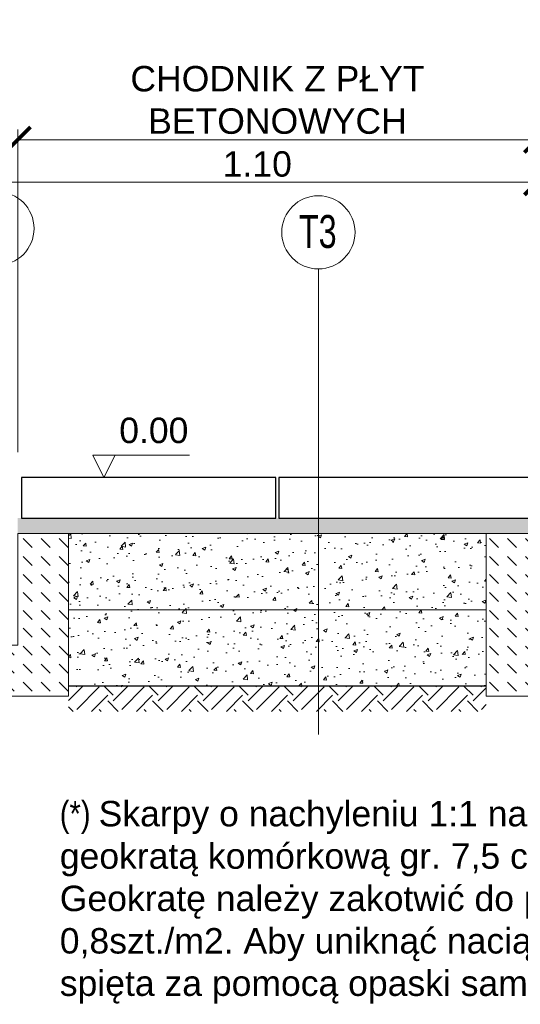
# Model space of a CAD drawing. Header units: feet. Extents: x 210.7 to 255.4, y -209.3 to -191.9.
# Tile 8 of 25: x 224 to 225, y -204.9 to -202.9. Entities that reach past the tile are written whole.
import ezdxf

# ---------------------------------------------------------------- set-up
doc = ezdxf.new("R2010")
doc.units = ezdxf.units.FT
doc.header["$MEASUREMENT"] = 0
doc.header["$PDMODE"] = 34
doc.layers.add('beton obram', color=7, linetype='Continuous')
for name, color, linetype, lineweight in [('Geowłóknina', 160, 'Continuous', 30), ('Mieszanka_niezw_0_315', 44, 'Continuous', 15), ('Opis', 7, 'Continuous', 15), ('Opis (wydruk czarny)', 7, 'Continuous', 15), ('opisy', 7, 'Continuous', 20), ('Podsypka cementowo-piaskowa', 251, 'Continuous', 15), ('Podłoże gruntowe', 7, 'Continuous', 13), ('Wymiar', 7, 'Continuous', 15)]:
    doc.layers.add(name, color=color, linetype=linetype, lineweight=lineweight)
doc.styles.add('Opis_1_25', font='arial.ttf', dxfattribs={"height": 0.05})
doc.styles.add('Romans', font='romans.shx', dxfattribs={"width": 0.7})
doc.styles.get("Standard").update_dxf_attribs({"font": 'romanc.shx'})
doc.dimstyles.new('1_25_DK$0', dxfattribs={"dimtxt": 0.05, "dimasz": 0.05, "dimexe": 0.02, "dimexo": 0.05, "dimgap": 0.01, "dimtad": 1, "dimdec": 3, "dimzin": 3, "dimdsep": 46, "dimtxsty": 'Opis_1_25', "dimblk": 'ARCHTICK', "dimcen": 0.05, "dimclrd": 256, "dimclre": 256, "dimazin": 3, "dimtfac": 1, "dimtdec": 3, "dimtofl": 0, "dimtmove": 0, "dimatfit": 3, "dimldrblk": 'ARCHTICK', "dimfxl": 1, "dimfrac": 2, "dimtolj": 1, "dimtzin": 3, "dimlwd": -1, "dimlwe": -1, "dimarcsym": 0})
pattern_1 = [(49.99999999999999, (0, 0), (0.07172601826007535, -0.006275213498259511), [0.0075, -0.0825]), (355, (0, 0), (-0.0138751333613, 0.07521921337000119), [0.006, -0.066]), (100.45144446, (0.0059771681, -0.0005229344), (0.0578508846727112, 0.06894399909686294), [0.006374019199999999, -0.07011421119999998]), (46.18420000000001, (0, 0.02), (0.1067241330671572, -0.01655192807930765), [0.01125, -0.12375]), (96.63563549, (0.0088936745, 0.0186206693), (0.09346619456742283, 0.09741186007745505), [0.0095610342, -0.105171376]), (351.1841639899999, (0, 0.02), (0.09346619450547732, 0.09741186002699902), [0.009000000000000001, -0.0990000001]), (21, (0.01, 0.015), (0.05969070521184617, -0.04026188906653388), [0.0075, -0.0825]), (326.0000000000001, (0.01, 0.015), (0.02433153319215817, 0.0725150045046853), [0.006, -0.066]), (71.45144474, (0.0149742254, 0.0116448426), (0.08402223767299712, 0.03225311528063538), [0.006374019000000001, -0.0701142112]), (37.50000000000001, (0, 0), (0.001215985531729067, 0.03328938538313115), [0, -0.0652, 0, -0.067, 0, -0.06625]), (7.499999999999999, (0, 0), (0.02630695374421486, 0.03944117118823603), [0, -0.0382, 0, -0.0637, 0, -0.02525]), (327.5, (-0.0223, 0), (0.0533822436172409, -0.002255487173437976), [0, -0.025, 0, -0.078, 0, -0.1035]), (317.5, (-0.0323, 0), (0.05831861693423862, 0.01001049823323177), [0, -0.0325, 0, -0.0518, 0, -0.0735])]

# ---------------------------------------------------------------- blocks, each defined once
blk = doc.blocks.new('_ArchTick')
at = {"color": 0, "linetype": 'ByBlock', "lineweight": 0, "const_width": 0.15}
blk.add_lwpolyline([(-0.5, -0.5), (0.5, 0.5)], dxfattribs=at)
blk = doc.blocks.new('*D13')
at = {"layer": 'DEFPOINTS', "color": 0, "lineweight": 70, "transparency": 16777216}
for p in [(225.0270997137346, -203.1577676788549), (224.0061949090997, -203.8217364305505), (225.0270997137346, -203.8217364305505)]:
    blk.add_point(p, dxfattribs=at)
at = {"layer": 'Wymiar', "transparency": 16777216}
for p, q in [((224.0061949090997, -203.7717364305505), (224.0061949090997, -203.1377676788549)), ((225.0270997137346, -203.7717364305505), (225.0270997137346, -203.1377676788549)), ((224.0061949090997, -203.1577676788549), (225.0270997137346, -203.1577676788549))]:
    blk.add_line(p, q, dxfattribs=at)
at = {"layer": 'Wymiar', "transparency": 16777216, "xscale": 0.05, "yscale": 0.05, "zscale": 0.05, "rotation": 180}
blk.add_blockref('_ArchTick', (224.0061949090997, -203.1577676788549), dxfattribs=at)
at = {"layer": 'Wymiar', "transparency": 16777216, "xscale": 0.05, "yscale": 0.05, "zscale": 0.05}
blk.add_blockref('_ArchTick', (225.0270997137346, -203.1577676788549), dxfattribs=at)
at = {"layer": 'Wymiar', "color": 0, "transparency": 16777216, "insert": (224.5166473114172, -203.079787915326), "char_height": 0.05, "attachment_point": 5, "style": 'Opis_1_25'}
blk.add_mtext('\\A1;{\\fArial|b0|i0|c238|p34;CHODNIK Z PŁYT \\PBETONOWYCH}', dxfattribs=at)
blk = doc.blocks.new('*D14')
at = {"layer": 'DEFPOINTS', "color": 0, "lineweight": 70, "transparency": 16777216}
for p in [(225.0270997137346, -203.2412230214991), (223.9270997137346, -203.8217364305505), (225.0270997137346, -203.8217364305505)]:
    blk.add_point(p, dxfattribs=at)
at = {"layer": 'Wymiar', "transparency": 16777216}
for p, q in [((223.9270997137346, -203.7717364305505), (223.9270997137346, -203.221223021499)), ((225.0270997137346, -203.7717364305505), (225.0270997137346, -203.221223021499)), ((223.9270997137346, -203.2412230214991), (225.0270997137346, -203.2412230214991))]:
    blk.add_line(p, q, dxfattribs=at)
at = {"layer": 'Wymiar', "transparency": 16777216, "xscale": 0.05, "yscale": 0.05, "zscale": 0.05, "rotation": 180}
blk.add_blockref('_ArchTick', (223.9270997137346, -203.2412230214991), dxfattribs=at)
at = {"layer": 'Wymiar', "transparency": 16777216, "xscale": 0.05, "yscale": 0.05, "zscale": 0.05}
blk.add_blockref('_ArchTick', (225.0270997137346, -203.2412230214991), dxfattribs=at)
at = {"layer": 'Wymiar', "color": 0, "transparency": 16777216, "insert": (224.4770997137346, -203.205694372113), "char_height": 0.05, "attachment_point": 5, "style": 'Opis_1_25'}
blk.add_mtext('\\A1;1.10', dxfattribs=at)

msp = doc.modelspace()

# ---------------------------------------------------------------- hatches: boundary and pattern name
at = {"layer": 'Mieszanka_niezw_0_315', "ltscale": 10}
h = msp.add_hatch(dxfattribs=at)
h.set_pattern_fill('AR-CONC', color=256, scale=0.01, style=0)
h.set_pattern_definition(pattern_1)
h.paths.add_polyline_path([(224.1061949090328, -204.0817364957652), (224.9270997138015, -204.0817364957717), (224.9270997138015, -204.0217362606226), (224.9270828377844, -204.0217366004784), (224.9271165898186, -203.9317364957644), (224.1061948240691, -203.9317364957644), (224.1061949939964, -204.0217366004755), (224.1061949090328, -204.0217362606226)])
h = msp.add_hatch(dxfattribs=at)
h.set_pattern_fill('AR-CONC', color=54, scale=0.01, style=0)
h.set_pattern_definition(pattern_1)
h.paths.add_polyline_path([(224.1061949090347, -204.0817364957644), (224.1061949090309, -204.2317364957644), (224.9270997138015, -204.2317364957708), (224.9270997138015, -204.0817364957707)])
at = {"layer": 'Opis'}
h = msp.add_hatch(dxfattribs=at)
h.set_pattern_fill('DASH', color=256, scale=0.2, angle=135)
h.set_pattern_definition([(135, (-78.18312515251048, -6.888687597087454), (-0.03535533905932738, 3.469446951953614e-18), [0.025, -0.025])])
h.paths.add_polyline_path([(223.9261949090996, -204.2517364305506), (224.1061949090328, -204.2517364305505), (224.1061949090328, -203.9317363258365), (224.0061942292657, -203.9317366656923), (224.0061949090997, -204.1517364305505), (223.9261949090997, -204.1517364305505)])
h = msp.add_hatch(dxfattribs=at)
h.set_pattern_fill('DASH', color=256, scale=0.2, angle=135)
h.set_pattern_definition([(135, (-82.35761979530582, -6.888687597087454), (-0.03535533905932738, 3.469446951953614e-18), [0.025, -0.025])])
h.paths.add_polyline_path([(225.1070997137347, -204.2517364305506), (224.9270997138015, -204.2517364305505), (224.9270997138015, -203.9317363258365), (225.0271003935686, -203.9317366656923), (225.0270997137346, -204.1517364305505), (225.1070997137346, -204.1517364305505)])
at = {"layer": 'Podsypka cementowo-piaskowa', "lineweight": 5}
h = msp.add_hatch(dxfattribs=at)
h.set_pattern_fill('AR-SAND', color=256, scale=0.005, style=0)
h.set_pattern_definition([(37.50000000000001, (-28.48695665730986, -11.39662845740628), (-0.0003149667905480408, 0.009634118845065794), [0, -0.0076, 0, -0.0085, 0, -0.008125]), (7.499999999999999, (-28.48695665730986, -11.39662845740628), (0.008848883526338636, 0.0141107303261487), [0, -0.004099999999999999, 0, -0.006850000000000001, 0, -0.002625]), (327.5, (-28.49310665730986, -11.39662845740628), (0.01557070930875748, 2.829526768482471e-05), [0, -0.0025, 0, -0.009000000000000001, 0, -0.01175]), (317.5, (-28.49310665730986, -11.39662845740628), (0.01503063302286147, 0.004388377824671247), [0, -0.00125, 0, -0.0059, 0, -0.006750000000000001])])
h.paths.add_polyline_path([(224.0061949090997, -203.9017364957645), (224.0061949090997, -203.9317364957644), (225.0270997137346, -203.9317364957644), (225.0270997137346, -203.9017364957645)])
at = {"layer": 'Podłoże gruntowe'}
h = msp.add_hatch(dxfattribs=at)
h.set_pattern_fill('EARTH', color=256, scale=0.25, angle=45, style=0)
h.set_pattern_definition([(45, (-27.06105368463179, -61.01687771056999), (6.938893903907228e-18, 0.08838834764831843), [0.0625, -0.0625]), (45, (-27.07762649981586, -61.00030489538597), (6.938893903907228e-18, 0.08838834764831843), [0.0625, -0.0625]), (45, (-27.09419931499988, -60.98373208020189), (6.938893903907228e-18, 0.08838834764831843), [0.0625, -0.0625]), (135, (-27.09419931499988, -60.97268353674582), (-0.08838834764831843, 1.387778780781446e-17), [0.0625, -0.0625]), (135, (-27.07762649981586, -60.9561107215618), (-0.08838834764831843, 1.387778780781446e-17), [0.0625, -0.0625]), (135, (-27.06105368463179, -60.93953790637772), (-0.08838834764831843, 1.387778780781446e-17), [0.0625, -0.0625])])
h.paths.add_polyline_path([(224.1061949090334, -204.2317364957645), (224.1061949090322, -204.2817364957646), (224.9270997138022, -204.2817364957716), (224.9270997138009, -204.2317364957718)])

# ---------------------------------------------------------------- linework, layer by layer
at = {"layer": 'beton obram'}
for points in [[(224.0136949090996, -203.8217364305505), (224.0136948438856, -203.9017364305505), (224.5136948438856, -203.9017364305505), (224.5136949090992, -203.8217370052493)], [(224.5195997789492, -203.8217370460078), (224.5195997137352, -203.9017370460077), (225.0195997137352, -203.9017370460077), (225.0195997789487, -203.8217376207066)]]:
    msp.add_lwpolyline(points, close=True, dxfattribs=at)
at = {"layer": 'Geowłóknina', "ltscale": 5}
msp.add_line((224.1061949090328, -204.2317364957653), (224.9270997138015, -204.2317364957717), dxfattribs=at)
at = {"layer": 'Mieszanka_niezw_0_315', "ltscale": 10}
msp.add_line((224.9270997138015, -204.0817364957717), (224.1061949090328, -204.0817364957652), dxfattribs=at)
at = {"layer": 'Opis', "flags": 128}
msp.add_lwpolyline([(224.3438254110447, -203.7780459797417), (224.1536495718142, -203.7780459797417), (224.1754947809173, -203.8217363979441), (224.1973399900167, -203.7780459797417)], dxfattribs=at)
at = {"layer": 'Opis'}
for points in [[(223.9261949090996, -204.2517364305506), (224.1061949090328, -204.2517364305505), (224.1061949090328, -203.9317363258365), (224.0061942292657, -203.9317366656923), (224.0061949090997, -204.1517364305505), (223.9261949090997, -204.1517364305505)], [(225.1070997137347, -204.2517364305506), (224.9270997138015, -204.2517364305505), (224.9270997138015, -203.9317363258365), (225.0271003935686, -203.9317366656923), (225.0270997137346, -204.1517364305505), (225.1070997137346, -204.1517364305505)]]:
    msp.add_lwpolyline(points, close=True, dxfattribs=at)
at = {"layer": 'Opis (wydruk czarny)'}
msp.add_lwpolyline([(224.5970999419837, -204.3268514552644), (224.5970999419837, -203.4118045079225)], dxfattribs=at)
for centre in [(223.9661949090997, -203.3322313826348), (224.5970999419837, -203.3398045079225)]:
    msp.add_circle(centre, 0.07200000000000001, dxfattribs=at)
at = {"layer": 'Podsypka cementowo-piaskowa', "lineweight": 5}
msp.add_line((224.0061949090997, -203.9317364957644), (225.0270997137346, -203.9317364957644), dxfattribs=at)

# ---------------------------------------------------------------- texts
at = {"layer": 'Opis', "style": 'Opis_1_25'}
msp.add_text('0.00', height=0.05, dxfattribs=at).set_placement((224.2056266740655, -203.7542282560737))
at = {"layer": 'Opis (wydruk czarny)', "insert": (224.5233971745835, -203.3057771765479), "char_height": 0.06479999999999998, "width": 0.1407575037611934, "attachment_point": 1, "style": 'Romans'}
msp.add_mtext('\\pi0.03559;{\\fArial|b0|i0|c238|p34;T3}', dxfattribs=at)
at = {"layer": 'opisy', "insert": (224.0887900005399, -204.4577595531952), "char_height": 0.05, "attachment_point": 1}
msp.add_mtext_dynamic_manual_height_columns('{\\fArial Narrow|b0|i0|c238|p34;(*) \\fArial|b0|i0|c238|p34;Skarpy o nachyleniu 1:1 należy zabezpieczyć przeciwerozyjnie \\Pgeokratą komórkową gr. 7,5 cm z obsianiem trawą. \\PGeokratę należy zakotwić do podłoża szpilami typu "J" w ilości 0,8szt./m2. Aby uniknąć naciąganiasekcji, każda komórka musi być spięta za pomocą opaski samozaciskowej}', width=2.1609128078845, gutter_width=1.213424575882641, heights=[0.4135725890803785], dxfattribs=at)

# ---------------------------------------------------------------- dimensions: what is measured, and where the dimension line sits
at = {"layer": 'Wymiar'}
dim = msp.add_linear_dim(base=(225.0270997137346, -203.1577676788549), p1=(224.0061949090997, -203.8217364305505), p2=(225.0270997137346, -203.8217364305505), angle=180, text='{\\fArial|b0|i0|c238|p34;CHODNIK Z PŁYT \\PBETONOWYCH}', dimstyle='1_25_DK$0', override={"dimdec": 2}, dxfattribs=at)
dim.commit()
dim.dimension.update_dxf_attribs({"geometry": '*D13', "text_midpoint": (224.5166473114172, -203.079787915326)})
dim = msp.add_aligned_dim(p1=(223.9270997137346, -203.8217364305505), p2=(225.0270997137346, -203.8217364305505), distance=0.5805134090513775, dimstyle='1_25_DK$0', override={"dimdec": 2}, dxfattribs=at)
dim.commit()
dim.dimension.update_dxf_attribs({"geometry": '*D14', "text_midpoint": (224.4770997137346, -203.205694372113)})

doc.saveas('drawing.dxf')
